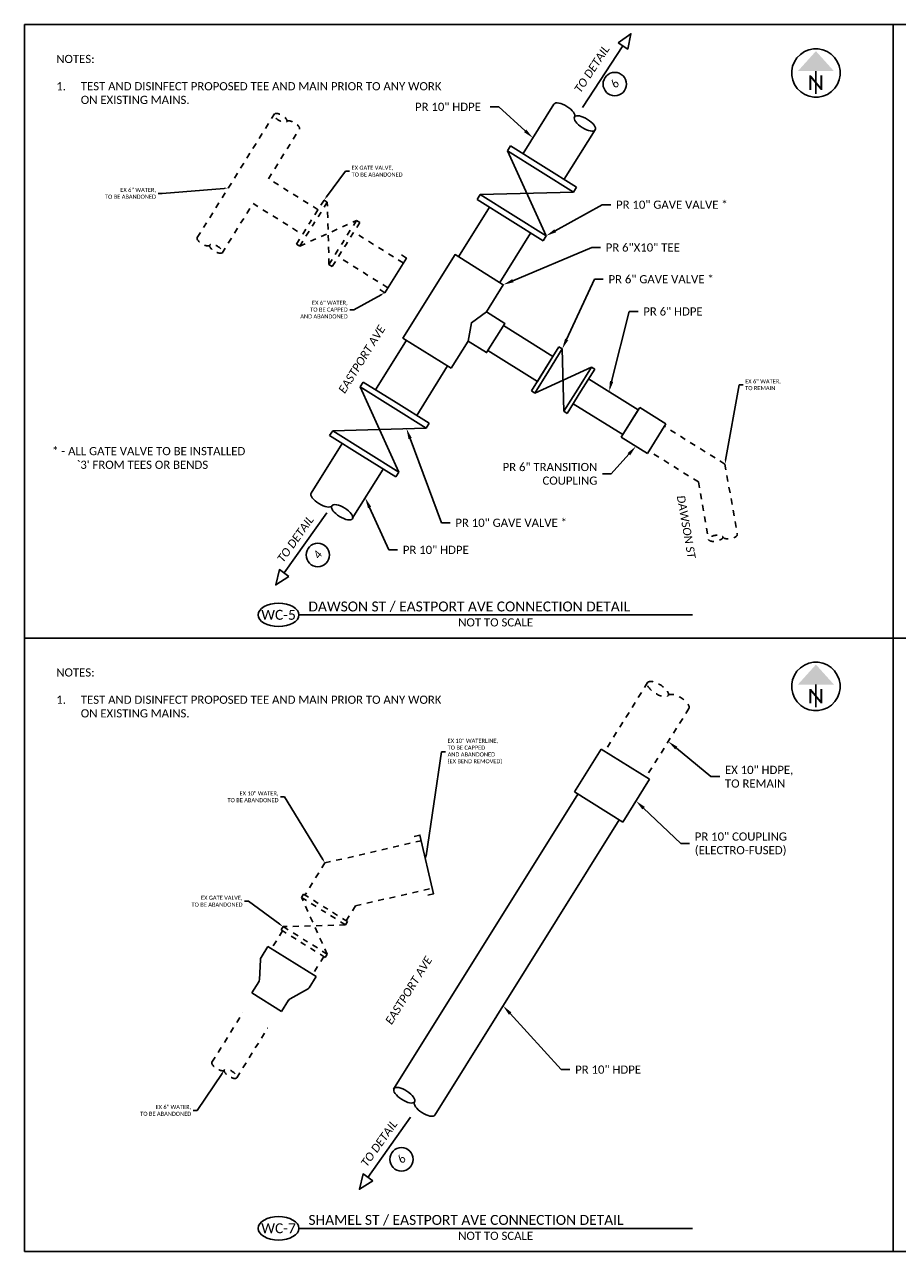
# Model space of a CAD drawing. Header units: feet. Extents: x 2205963 to 2207247, y 306378 to 307002.
# Tile 3 of 16: x 2207103 to 2207118, y 306936 to 306957. Entities that reach past the tile are written whole.
import ezdxf
from ezdxf import colors
from ezdxf.entities.mleader import LeaderData, LeaderLine
from ezdxf.enums import TextEntityAlignment as Align
from ezdxf.math import Vec2, Vec3

# ---------------------------------------------------------------- set-up
doc = ezdxf.new("R2010")
doc.units = ezdxf.units.FT
doc.header["$MEASUREMENT"] = 0
doc.linetypes.add('2', pattern=[0.1, 0.06, -0.04])
for name, color, linetype in [('SC_Scratch1', 7, 'Continuous'), ('SH_Border', 7, 'Continuous'), ('SH_Data', 7, 'Continuous'), ('SH_Text', 7, 'Continuous'), ('SH_TextM', 7, 'Continuous'), ('UT_P_Water_Cells', 133, 'Continuous'), ('UT_X_Water_Cells', 131, 'Continuous')]:
    doc.layers.add(name, color=color, linetype=linetype)
doc.styles.add('Font 70-Main Title', font='calibri.ttf', dxfattribs={"width": 1.15, "height": 0.25})
doc.styles.add('Slanted-Normal', font='calibrii.ttf', dxfattribs={"height": 0.14})
doc.styles.add('Straight Normal (0.14) Font 30', font='calibri.ttf', dxfattribs={"height": 0.14})
doc.styles.add('Straight Sub-Title (0.17) Font 30', font='calibri.ttf', dxfattribs={"height": 0.17})

# ---------------------------------------------------------------- blocks, each defined once
blk = doc.blocks.new('A$C7C301A5E')
for p, q in [((3.341, -1.126), (3.44, -1.126)), ((3.341, -1.126), (3.341, -1.793)), ((3.44, -2.46), (4.325, -1.126)), ((4.325, -2.46), (3.44, -1.126)), ((3.44, -1.126), (3.44, -1.793)), ((4.325, -1.126), (4.424, -1.126)), ((4.325, -1.126), (4.325, -1.793)), ((4.424, -1.126), (4.424, -1.793)), ((3.341, -2.46), (3.341, -1.793)), ((3.44, -2.46), (3.44, -1.793)), ((4.325, -2.46), (4.325, -1.793)), ((4.424, -2.46), (4.424, -1.793)), ((3.341, -2.46), (3.44, -2.46)), ((4.325, -2.46), (4.424, -2.46))]:
    blk.add_line(p, q)
blk = doc.blocks.new('end')
at = {"color": 0, "linetype": 'ByBlock'}
blk.add_ellipse((0, 0.75), major_axis=(0, 0.25), ratio=0.401763, dxfattribs=at)
at = {"color": 0, "linetype": 'ByBlock', "extrusion": (0, 0, -1)}
blk.add_ellipse((0, 0.25), major_axis=(0, -0.25), ratio=0.401763, start_param=3.141593, end_param=6.283185, dxfattribs=at)
blk = doc.blocks.new('pvcsch40-6cplg')
at = {"color": 0, "linetype": 'ByBlock'}
for p, q in [((0, 3.59375), (0, -3.59375)), ((0, 3.59375), (6.34375, 3.59375)), ((6.34375, 3.59375), (6.34375, -3.59375)), ((0, -3.59375), (6.34375, -3.59375))]:
    blk.add_line(p, q, dxfattribs=at)
blk = doc.blocks.new('A$C661E08C5')
at = {"layer": 'UT_X_Water_Cells', "linetype": '2'}
for p, q in [((0.187, 1.19), (-0.049, 0.813)), ((0.243, 1.155), (0.007, 0.778)), ((0.243, 1.155), (0.187, 1.19)), ((0.272, 0.088), (0.243, 1.155)), ((-0.228, 0.401), (0.743, 0.842)), ((0.743, 0.842), (0.508, 0.465)), ((0.799, 0.807), (0.743, 0.842)), ((-0.284, 0.436), (-0.049, 0.813)), ((-0.228, 0.401), (0.007, 0.778)), ((0.799, 0.807), (0.564, 0.43)), ((-0.228, 0.401), (-0.284, 0.436)), ((0.272, 0.088), (0.508, 0.465)), ((0.328, 0.053), (0.564, 0.43)), ((0.328, 0.053), (0.272, 0.088))]:
    blk.add_line(p, q, dxfattribs=at)
blk = doc.blocks.new('NARROW')
at = {"layer": 'SH_Data', "color": 7, "linetype": 'Continuous'}
blk.add_line((0, 0.033), (0, -0.354), dxfattribs=at)
blk.add_arc((0, 0), 0.415, 129.7798, 129.7633, dxfattribs=at)
blk.add_solid([(0, 0.374), (-0.308, 0.033), (0.308, 0.033)], dxfattribs=at)
at = {"layer": 'SH_Data', "color": 7, "linetype": 'Continuous', "style": 'Font 70-Main Title', "width": 1.15}
blk.add_text('N', height=0.25, dxfattribs=at).set_placement((-0.001, -0.166), align=Align.MIDDLE_CENTER)
blk = doc.blocks.new('pvcsch40-10cplg')
at = {"color": 0, "linetype": 'ByBlock'}
for p, q in [((0, 5.84375), (0, -5.84375)), ((10.375, 5.84375), (0, 5.84375)), ((10.375, 5.84375), (10.375, -5.84375)), ((10.375, -5.84375), (0, -5.84375))]:
    blk.add_line(p, q, dxfattribs=at)
blk = doc.blocks.new('A$Cdf5d6533')
at = {"color": 0, "linetype": 'ByBlock'}
for p, q in [((-0.2165, 0), (0.2165, 0)), ((-0.2165, -0.0989), (-0.2165, 0)), ((0.2165, -0.0989), (0.2165, 0)), ((-0.2122, -0.1152), (-0.1374, -0.2482)), ((0.2122, -0.1152), (0.1374, -0.2482)), ((-0.1331, -0.2645), (-0.1331, -0.3634)), ((0.1331, -0.2645), (0.1331, -0.3634)), ((-0.1331, -0.3634), (0.1331, -0.3634))]:
    blk.add_line(p, q, dxfattribs=at)
for centre, start, end in [((-0.1831, -0.0989), 180, 209.35775), ((0.1831, -0.0989), 330.64225, 0), ((-0.1665, -0.2645), 0, 29.35775), ((0.1665, -0.2645), 150.64225, 180)]:
    blk.add_arc(centre, 0.0333, start, end, dxfattribs=at)
blk = doc.blocks.new('pvcsch40-10x6red')
at = {"xscale": 26.99730021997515, "yscale": 26.99730021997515, "zscale": 26.99730021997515, "rotation": 90}
blk.add_blockref('A$Cdf5d6533', (0, 0), dxfattribs=at)

msp = doc.modelspace()

# ---------------------------------------------------------------- linework, layer by layer
at = {"layer": 'SC_Scratch1'}
for points in [[(2207103.433, 306957.046), (2207133.183, 306957.046)], [(2207103.433, 306957.046), (2207103.433, 306936.046)], [(2207103.433, 306936.046), (2207133.183, 306936.046)]]:
    msp.add_lwpolyline(points, dxfattribs=at)
at = {"layer": 'SH_Border'}
for points in [[(2207118.308, 306957.046), (2207118.308, 306936.046)], [(2207108.133, 306946.942), (2207114.87, 306946.942)], [(2207103.433, 306946.546), (2207133.183, 306946.546)], [(2207103.433, 306946.546), (2207133.183, 306946.546)], [(2207108.133, 306936.442), (2207114.87, 306936.442)]]:
    msp.add_lwpolyline(points, dxfattribs=at)
for centre in [(2207107.783, 306946.942), (2207107.783, 306936.442)]:
    msp.add_ellipse(centre, major_axis=(0.35, 0), ratio=0.571429, dxfattribs=at)
at = {"layer": 'SH_Text'}
for points in [[(2207113.597, 306956.735), (2207113.764, 306956.626), (2207113.818, 306956.89)], [(2207107.962, 306947.601), (2207107.799, 306947.717), (2207107.735, 306947.454)], [(2207109.395, 306937.258), (2207109.232, 306937.373), (2207109.168, 306937.111)]]:
    msp.add_lwpolyline(points, close=True, dxfattribs=at)
for points in [[(2207112.988, 306955.627), (2207113.68, 306956.681)], [(2207108.61, 306948.688), (2207107.881, 306947.659)], [(2207110.042, 306938.344), (2207109.313, 306937.315)]]:
    msp.add_lwpolyline(points, dxfattribs=at)
for centre in [(2207113.541, 306956.027), (2207108.455, 306947.967), (2207109.888, 306937.623)]:
    msp.add_circle(centre, 0.2, dxfattribs=at)
at = {"layer": 'UT_P_Water_Cells'}
for p, q in [((2207111.97, 306954.837), (2207112.5, 306955.685)), ((2207112.674, 306954.397), (2207113.204, 306955.245)), ((2207110.866, 306953.07), (2207111.396, 306953.918)), ((2207111.57, 306952.63), (2207112.1, 306953.478)), ((2207111.634, 306951.893), (2207112.482, 306951.363)), ((2207109.975, 306951.643), (2207109.445, 306950.795)), ((2207111.369, 306951.469), (2207112.217, 306950.939)), ((2207110.679, 306951.203), (2207110.149, 306950.355)), ((2207113.094, 306950.981), (2207113.942, 306950.451)), ((2207112.829, 306950.557), (2207113.677, 306950.027)), ((2207108.871, 306949.876), (2207108.341, 306949.028)), ((2207109.575, 306949.437), (2207109.045, 306948.589)), ((2207109.754, 306938.822), (2207112.911, 306943.875)), ((2207110.46, 306938.38), (2207113.618, 306943.433))]:
    msp.add_line(p, q, dxfattribs=at)
for points in [[(2207109.887, 306953.102), (2207109.972, 306953.049), (2207109.601, 306952.456), (2207109.516, 306952.509)], [(2207110.74, 306951.165), (2207109.914, 306951.681), (2207110.805, 306953.108), (2207111.631, 306952.592), (2207111.342, 306952.129), (2207111.658, 306951.932), (2207111.345, 306951.431), (2207111.029, 306951.628), (2207110.74, 306951.165)], [(2207111.342, 306952.129), (2207111.085, 306951.942), (2207111.029, 306951.628)], [(2207112.482, 306951.363), (2207112.217, 306950.939)], [(2207113.677, 306950.027), (2207113.942, 306950.451)], [(2207110.338, 306942.144), (2207110.435, 306942.167), (2207110.203, 306943.173), (2207110.105, 306943.151)]]:
    msp.add_lwpolyline(points, dxfattribs=at)
at = {"layer": 'UT_X_Water_Cells', "linetype": '2'}
for points in [[(2207106.392, 306953.4), (2207107.716, 306955.52)], [(2207108.459, 306953.877), (2207107.611, 306954.407), (2207108.14, 306955.255)], [(2207106.816, 306953.135), (2207107.346, 306953.983), (2207108.194, 306953.453)], [(2207109.919, 306952.965), (2207109.071, 306953.495)], [(2207109.654, 306952.541), (2207108.806, 306953.071)], [(2207115.428, 306949.523), (2207114.391, 306950.17)], [(2207114.974, 306949.217), (2207114.126, 306949.746)], [(2207115.428, 306949.523), (2207115.64, 306948.319)], [(2207114.974, 306949.217), (2207115.147, 306948.232)], [(2207114.103, 306945.782), (2207113.37, 306944.608)], [(2207114.81, 306945.34), (2207114.076, 306944.166)], [(2207108.577, 306942.696), (2207110.225, 306943.076)], [(2207108.577, 306942.696), (2207108.234, 306942.147)], [(2207109.101, 306941.961), (2207110.413, 306942.264)], [(2207109.101, 306941.961), (2207108.942, 306941.707)], [(2207107.852, 306941.534), (2207107.661, 306941.229)], [(2207108.559, 306941.094), (2207108.367, 306940.787)], [(2207106.643, 306939.285), (2207107.173, 306940.133)], [(2207107.067, 306939.02), (2207107.597, 306939.869)]]:
    msp.add_lwpolyline(points, dxfattribs=at)

# ---------------------------------------------------------------- block references
at = {"layer": 'SH_Text'}
for p in [(2207116.986, 306956.217), (2207116.986, 306945.717)]:
    msp.add_blockref('NARROW', p, dxfattribs=at)
at = {"layer": 'UT_P_Water_Cells'}
for name, p, xscale, yscale, zscale, rotation in [('end', (2207112.5, 306955.685), -0.8332823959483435, 0.8332823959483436, 0.8332823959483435, 237.8934599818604), ('A$C7C301A5E', (2207115.484, 306950.602), -0.6666666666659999, 0.6666666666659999, 0.6666666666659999, 328), ('pvcsch40-6cplg', (2207114.258, 306949.958), 0.08333333, 0.08333330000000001, 0.083333, 148), ('end', (2207108.341, 306949.028), 0.8332823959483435, 0.8332823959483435, 0.8332823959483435, 238.1065400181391), ('pvcsch40-10cplg', (2207113.265, 306943.654), 0.08333330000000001, 0.08333333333, 0.0833333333, 58), ('end', (2207110.46, 306938.38), -0.8332823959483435, 0.8332823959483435, 0.8332823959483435, 57.00000000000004)]:
    msp.add_blockref(name, p, dxfattribs=dict(at, xscale=xscale, yscale=yscale, zscale=zscale, rotation=rotation))
for name, p, rotation in [('A$C7C301A5E', (2207108.457, 306951.815), 57.99999999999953), ('A$C661E08C5', (2207109.018, 306941.365), 90.11461104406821)]:
    msp.add_blockref(name, p, dxfattribs=dict(at, rotation=rotation))
msp.add_blockref('A$C661E08C5', (2207108.375, 306952.852), dxfattribs=at)
at = {"layer": 'UT_P_Water_Cells', "xscale": -1, "rotation": 58.00000000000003}
msp.add_blockref('A$C7C301A5E', (2207110.047, 306954.358), dxfattribs=at)
at = {"layer": 'UT_X_Water_Cells', "linetype": '2', "ltscale": 0.083333}
for p, xscale, yscale, zscale, rotation in [((2207108.141, 306955.256), 0.4999999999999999, 0.4999999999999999, 0.4999999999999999, 59.33558895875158), ((2207106.391, 306953.399), 0.4999999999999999, 0.4999999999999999, 0.4999999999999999, 239.3355889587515), ((2207115.64, 306948.319), -0.4999999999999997, 0.4999999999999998, 0.5, 99.99999999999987), ((2207114.81, 306945.34), 0.8333333, 0.83333333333, 0.83333333, 58), ((2207106.643, 306939.285), 0.4999999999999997, 0.4999999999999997, 0.4999999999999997, 238)]:
    msp.add_blockref('end', p, dxfattribs=dict(at, xscale=xscale, yscale=yscale, zscale=zscale, rotation=rotation))
at = {"layer": 'UT_X_Water_Cells', "linetype": '2', "xscale": 0.08333333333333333, "yscale": 0.08333333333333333, "zscale": 0.08333333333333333, "rotation": 237.9999999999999}
msp.add_blockref('pvcsch40-10x6red', (2207108.014, 306941.008), dxfattribs=at)

# ---------------------------------------------------------------- texts
at = {"layer": 'SH_Border', "char_height": 0.14, "width": 2.9838, "attachment_point": 1, "style": 'Slanted-Normal'}
for s, insert, rotation in [('EASTPORT AVE', (2207108.798, 306950.793), 58), ('DAWSON ST', (2207114.74, 306948.998), 280), ('EASTPORT AVE', (2207109.601, 306939.991), 58)]:
    msp.add_mtext(s, dxfattribs=dict(at, insert=insert, rotation=rotation))
at = {"layer": 'SH_Text', "char_height": 0.14, "width": 1.05546, "attachment_point": 1, "style": 'Slanted-Normal'}
for s, insert, rotation in [('\\pxqc;TO DETAIL\\P\\P6', (2207112.8, 306955.883), 56.6962), ('\\pxqc;TO DETAIL\\P\\P4', (2207107.709, 306947.851), 54.5312), ('\\pxqc;TO DETAIL\\P\\P6', (2207109.142, 306937.507), 54.5312)]:
    msp.add_mtext(s, dxfattribs=dict(at, insert=insert, rotation=rotation))
at = {"layer": 'SH_Text'}
for s, insert, char_height, width, attachment_point, style in [('NOTES:\\P\\P\\pxi-3,l3,t3;1.^ITEST AND DISINFECT PROPOSED TEE AND MAIN PRIOR TO ANY WORK ON EXISTING MAINS.', (2207103.976, 306956.106), 0.14, 6.67388, 4, 'Straight Normal (0.14) Font 30'), ("* - ALL GATE VALVE TO BE INSTALLED\\P\\pxi3;`3' FROM TEES OR BENDS", (2207103.905, 306949.815), 0.14, 4.12497, 1, 'Straight Normal (0.14) Font 30'), ('DAWSON ST / EASTPORT AVE CONNECTION DETAIL', (2207108.295, 306947.171), 0.17, 6.53199, 1, 'Straight Sub-Title (0.17) Font 30'), ('WC-5', (2207107.783, 306946.942), 0.17, 1.76346, 5, 'Straight Sub-Title (0.17) Font 30'), ('NOT TO SCALE', (2207111.501, 306946.884), 0.14, 6.35975, 2, 'Straight Normal (0.14) Font 30'), ('NOTES:\\P\\P\\pxi-3,l3,t3;1.^ITEST AND DISINFECT PROPOSED TEE AND MAIN PRIOR TO ANY WORK ON EXISTING MAINS.', (2207103.976, 306945.606), 0.14, 6.67388, 4, 'Straight Normal (0.14) Font 30'), ('SHAMEL ST / EASTPORT AVE CONNECTION DETAIL', (2207108.295, 306936.671), 0.17, 6.53199, 1, 'Straight Sub-Title (0.17) Font 30'), ('WC-7', (2207107.783, 306936.442), 0.17, 1.76346, 5, 'Straight Sub-Title (0.17) Font 30'), ('NOT TO SCALE', (2207111.501, 306936.384), 0.14, 6.35975, 2, 'Straight Normal (0.14) Font 30')]:
    msp.add_mtext(s, dxfattribs=dict(at, insert=insert, char_height=char_height, width=width, attachment_point=attachment_point, style=style))

# ---------------------------------------------------------------- leaders
ml = msp.add_multileader_mtext('Standard', dxfattribs=at)
ml.set_content('PR 10" HDPE', color=256, style='Straight Normal (0.14) Font 30')
ml.set_leader_properties(color=9)
ml.build(insert=Vec2(0, 0))
ml.multileader.update_dxf_attribs({"text_left_attachment_type": 2, "text_right_attachment_type": 2, "dogleg_length": 0.15, "arrow_head_size": 0.18})
ctx = ml.context
ctx.base_point, ctx.char_height, ctx.arrow_head_size, ctx.landing_gap_size, ctx.plane_origin = Vec3(2207110.116, 306955.638), 0.14, 0.18, 0.09, Vec3(2207112.139, 306955.106)
ctx.left_attachment, ctx.right_attachment = 2, 2
notes = []
notes.append((ctx, [(0, (1, 1, 0), (2207111.556, 306955.638), (-1, 0), 0.15, [(0, [(2207112.139, 306955.106)], 0, [])])]))
ctx.mtext.insert, ctx.mtext.flow_direction = Vec3(2207110.12, 306955.708), 5
ml = msp.add_multileader_mtext('Standard', dxfattribs=at)
ml.set_content('PR 10" GAVE VALVE *', color=256, style='Straight Normal (0.14) Font 30')
ml.set_leader_properties(color=9)
ml.build(insert=Vec2(0, 0))
ml.multileader.update_dxf_attribs({"text_left_attachment_type": 2, "text_right_attachment_type": 2, "dogleg_length": 0.15, "arrow_head_size": 0.18})
ctx = ml.context
ctx.base_point, ctx.char_height, ctx.arrow_head_size, ctx.landing_gap_size, ctx.plane_origin = Vec3(2207113.473, 306953.963), 0.14, 0.18, 0.09, Vec3(2207112.251, 306953.682)
ctx.left_attachment, ctx.right_attachment = 2, 2
notes.append((ctx, [(0, (1, 1, 0), (2207113.323, 306953.963), (1, 0), 0.15, [(0, [(2207112.366, 306953.429)], 0, [])])]))
ctx.mtext.insert, ctx.mtext.flow_direction = Vec3(2207113.563, 306954.033), 5
ml = msp.add_multileader_mtext('Standard', dxfattribs=at)
ml.set_content('PR 6"X10" TEE', color=256, style='Straight Normal (0.14) Font 30')
ml.set_leader_properties(color=9)
ml.build(insert=Vec2(0, 0))
ml.multileader.update_dxf_attribs({"text_left_attachment_type": 2, "text_right_attachment_type": 2, "dogleg_length": 0.15, "arrow_head_size": 0.18})
ctx = ml.context
ctx.base_point, ctx.char_height, ctx.arrow_head_size, ctx.landing_gap_size, ctx.plane_origin = Vec3(2207113.296, 306953.231), 0.14, 0.18, 0.09, Vec3(2207111.496, 306952.376)
ctx.left_attachment, ctx.right_attachment = 2, 2
notes.append((ctx, [(0, (1, 1, 0), (2207113.146, 306953.231), (1, 0), 0.15, [(0, [(2207111.631, 306952.592)], 0, [])])]))
ctx.mtext.insert, ctx.mtext.flow_direction = Vec3(2207113.386, 306953.301), 5
ml = msp.add_multileader_mtext('Standard', dxfattribs=at)
ml.set_content('PR 6" GAVE VALVE *', color=256, style='Straight Normal (0.14) Font 30')
ml.set_leader_properties(color=9)
ml.build(insert=Vec2(0, 0))
ml.multileader.update_dxf_attribs({"text_left_attachment_type": 2, "text_right_attachment_type": 2, "dogleg_length": 0.15, "arrow_head_size": 0.18})
ctx = ml.context
ctx.base_point, ctx.char_height, ctx.arrow_head_size, ctx.landing_gap_size, ctx.plane_origin = Vec3(2207113.344, 306952.687), 0.14, 0.18, 0.09, Vec3(2207112.641, 306951.493)
ctx.left_attachment, ctx.right_attachment = 2, 2
notes.append((ctx, [(0, (1, 1, 0), (2207113.194, 306952.687), (1, 0), 0.15, [(0, [(2207112.641, 306951.493)], 0, [])])]))
ctx.mtext.insert, ctx.mtext.flow_direction = Vec3(2207113.434, 306952.757), 5
ml = msp.add_multileader_mtext('Standard', dxfattribs=at)
ml.set_content('PR 6" HDPE', color=256, style='Straight Normal (0.14) Font 30')
ml.set_leader_properties(color=9)
ml.build(insert=Vec2(0, 0))
ml.multileader.update_dxf_attribs({"text_left_attachment_type": 2, "text_right_attachment_type": 2, "dogleg_length": 0.15, "arrow_head_size": 0.18})
ctx = ml.context
ctx.base_point, ctx.char_height, ctx.arrow_head_size, ctx.landing_gap_size, ctx.plane_origin = Vec3(2207113.939, 306952.136), 0.14, 0.18, 0.09, Vec3(2207113.443, 306950.763)
ctx.left_attachment, ctx.right_attachment = 2, 2
notes.append((ctx, [(0, (1, 1, 0), (2207113.789, 306952.136), (1, 0), 0.15, [(0, [(2207113.443, 306950.763)], 0, [])])]))
ctx.mtext.insert, ctx.mtext.flow_direction = Vec3(2207114.029, 306952.206), 5
ml = msp.add_multileader_mtext('Standard', dxfattribs=at)
ml.set_content('PR 10" GAVE VALVE *', color=256, style='Straight Normal (0.14) Font 30')
ml.set_leader_properties(color=9)
ml.build(insert=Vec2(0, 0))
ml.multileader.update_dxf_attribs({"text_left_attachment_type": 2, "text_right_attachment_type": 2, "dogleg_length": 0.15, "arrow_head_size": 0.18})
ctx = ml.context
ctx.base_point, ctx.char_height, ctx.arrow_head_size, ctx.landing_gap_size, ctx.plane_origin = Vec3(2207110.721, 306948.519), 0.14, 0.18, 0.09, Vec3(2207109.974, 306950.129)
ctx.left_attachment, ctx.right_attachment = 2, 2
notes.append((ctx, [(0, (1, 1, 0), (2207110.571, 306948.519), (1, 0), 0.15, [(0, [(2207109.974, 306950.129)], 0, [])])]))
ctx.mtext.insert, ctx.mtext.flow_direction = Vec3(2207110.811, 306948.589), 5
ml = msp.add_multileader_mtext('Standard', dxfattribs=at)
ml.set_content('PR 6" TRANSITION\\PCOUPLING', color=256, style='Straight Normal (0.14) Font 30')
ml.set_leader_properties(color=9)
ml.build(insert=Vec2(0, 0))
ml.multileader.update_dxf_attribs({"text_left_attachment_type": 2, "text_right_attachment_type": 2, "dogleg_length": 0.15, "arrow_head_size": 0.18})
ctx = ml.context
ctx.base_point, ctx.char_height, ctx.arrow_head_size, ctx.landing_gap_size, ctx.plane_origin = Vec3(2207111.549, 306949.356), 0.14, 0.18, 0.09, Vec3(2207114.166, 306950.369)
ctx.left_attachment, ctx.right_attachment, ctx.text_align_type = 2, 2, 2
notes.append((ctx, [(1, (1, 1, 0), (2207113.482, 306949.356), (-1, 0), 0.15, [(0, [(2207113.903, 306949.827)], 0, [])])]))
ctx.mtext.insert, ctx.mtext.alignment, ctx.mtext.flow_direction = Vec3(2207113.242, 306949.543), 3, 5
ml = msp.add_multileader_mtext('Standard', dxfattribs=at)
ml.set_content('PR 10" HDPE', color=256, style='Straight Normal (0.14) Font 30')
ml.set_leader_properties(color=9)
ml.build(insert=Vec2(0, 0))
ml.multileader.update_dxf_attribs({"text_left_attachment_type": 2, "text_right_attachment_type": 2, "dogleg_length": 0.15, "arrow_head_size": 0.18})
ctx = ml.context
ctx.base_point, ctx.char_height, ctx.arrow_head_size, ctx.landing_gap_size, ctx.plane_origin = Vec3(2207109.822, 306948.055), 0.14, 0.18, 0.09, Vec3(2207109.267, 306948.945)
ctx.left_attachment, ctx.right_attachment = 2, 2
notes.append((ctx, [(0, (1, 1, 0), (2207109.672, 306948.055), (1, 0), 0.15, [(0, [(2207109.267, 306948.945)], 0, [])])]))
ctx.mtext.insert, ctx.mtext.flow_direction = Vec3(2207109.912, 306948.125), 5
ml = msp.add_multileader_mtext('Standard', dxfattribs=at)
ml.set_content('EX 10" HDPE,\\PTO REMAIN', color=256, style='Straight Normal (0.14) Font 30')
ml.set_leader_properties(color=9)
ml.build(insert=Vec2(0, 0))
ml.multileader.update_dxf_attribs({"text_left_attachment_type": 2, "text_right_attachment_type": 2, "dogleg_length": 0.15, "arrow_head_size": 0.18})
ctx = ml.context
ctx.base_point, ctx.char_height, ctx.arrow_head_size, ctx.landing_gap_size, ctx.plane_origin = Vec3(2207115.338, 306944.173), 0.14, 0.18, 0.09, Vec3(2207114.457, 306944.776)
ctx.left_attachment, ctx.right_attachment = 2, 2
notes.append((ctx, [(0, (1, 1, 0), (2207115.188, 306944.173), (1, 0), 0.15, [(0, [(2207114.457, 306944.776)], 0, [])])]))
ctx.mtext.insert, ctx.mtext.flow_direction = Vec3(2207115.428, 306944.359), 5
ml = msp.add_multileader_mtext('Standard', dxfattribs=at)
ml.set_content('PR 10" COUPLING\\P(ELECTRO-FUSED)', color=256, style='Straight Normal (0.14) Font 30')
ml.set_leader_properties(color=9)
ml.build(insert=Vec2(0, 0))
ml.multileader.update_dxf_attribs({"text_left_attachment_type": 2, "text_right_attachment_type": 2, "dogleg_length": 0.15, "arrow_head_size": 0.18})
ctx = ml.context
ctx.base_point, ctx.char_height, ctx.arrow_head_size, ctx.landing_gap_size, ctx.plane_origin = Vec3(2207114.821, 306943.031), 0.14, 0.18, 0.09, Vec3(2207113.904, 306943.758)
ctx.left_attachment, ctx.right_attachment = 2, 2
notes.append((ctx, [(0, (1, 1, 0), (2207114.671, 306943.031), (1, 0), 0.15, [(0, [(2207113.904, 306943.758)], 0, [])])]))
ctx.mtext.insert, ctx.mtext.flow_direction = Vec3(2207114.911, 306943.218), 5
ml = msp.add_multileader_mtext('Standard', dxfattribs=at)
ml.set_content('PR 10" HDPE', color=256, style='Straight Normal (0.14) Font 30')
ml.set_leader_properties(color=9)
ml.build(insert=Vec2(0, 0))
ml.multileader.update_dxf_attribs({"text_left_attachment_type": 2, "text_right_attachment_type": 2, "dogleg_length": 0.15, "arrow_head_size": 0.18})
ctx = ml.context
ctx.base_point, ctx.char_height, ctx.arrow_head_size, ctx.landing_gap_size, ctx.plane_origin = Vec3(2207112.773, 306939.159), 0.14, 0.18, 0.09, Vec3(2207111.629, 306940.25)
ctx.left_attachment, ctx.right_attachment = 2, 2
notes.append((ctx, [(0, (1, 1, 0), (2207112.623, 306939.159), (1, 0), 0.15, [(0, [(2207111.629, 306940.25)], 0, [])])]))
ctx.mtext.insert, ctx.mtext.flow_direction = Vec3(2207112.863, 306939.229), 5
at = {"layer": 'SH_TextM'}
ml = msp.add_multileader_mtext('Standard', dxfattribs=at)
ml.set_content('EX GATE VALVE,\\PTO BE ABANDONED', color=256, style='Straight Normal (0.14) Font 30')
ml.set_leader_properties(color=9)
ml.build(insert=Vec2(0, 0))
ml.multileader.update_dxf_attribs({"text_left_attachment_type": 2, "text_right_attachment_type": 2, "dogleg_length": 0.14, "arrow_head_size": 0.07, "scale": 0.5})
ctx = ml.context
ctx.base_point, ctx.scale, ctx.char_height, ctx.arrow_head_size, ctx.landing_gap_size, ctx.plane_origin = Vec3(2207108.999, 306954.536), 0.5, 0.07, 0.07, 0.035, Vec3(2207108.562, 306954.042)
ctx.left_attachment, ctx.right_attachment = 2, 2
notes.append((ctx, [(0, (1, 1, 0), (2207108.929, 306954.536), (1, 0), 0.07, [(0, [(2207108.562, 306954.042)], 0, [])])]))
ctx.mtext.insert, ctx.mtext.flow_direction = Vec3(2207109.034, 306954.63), 5
ml = msp.add_multileader_mtext('Standard', dxfattribs=at)
ml.set_content('EX 6" WATER,\\PTO BE ABANDONED', color=256, style='Straight Normal (0.14) Font 30')
ml.set_leader_properties(color=9)
ml.build(insert=Vec2(0, 0))
ml.multileader.update_dxf_attribs({"text_left_attachment_type": 2, "text_right_attachment_type": 2, "dogleg_length": 0.14, "arrow_head_size": 0.07, "scale": 0.5})
ctx = ml.context
ctx.base_point, ctx.scale, ctx.char_height, ctx.arrow_head_size, ctx.landing_gap_size, ctx.plane_origin = Vec3(2207104.772, 306954.156), 0.5, 0.07, 0.07, 0.035, Vec3(2207106.355, 306953.009)
ctx.left_attachment, ctx.right_attachment, ctx.text_align_type = 2, 2, 2
notes.append((ctx, [(0, (1, 1, 0), (2207105.789, 306954.156), (-1, 0), 0.07, [(0, [(2207106.922, 306954.248)], 0, [])])]))
ctx.mtext.insert, ctx.mtext.alignment, ctx.mtext.flow_direction = Vec3(2207105.684, 306954.251), 3, 5
ml = msp.add_multileader_mtext('Standard', dxfattribs=at)
ml.set_content('EX 6" WATER,\\PTO BE CAPPED\\PAND ABANDONED', color=256, style='Straight Normal (0.14) Font 30')
ml.set_leader_properties(color=9)
ml.build(insert=Vec2(0, 0))
ml.multileader.update_dxf_attribs({"text_left_attachment_type": 2, "text_right_attachment_type": 2, "dogleg_length": 0.14, "arrow_head_size": 0.07, "scale": 0.5})
ctx = ml.context
ctx.base_point, ctx.scale, ctx.char_height, ctx.arrow_head_size, ctx.landing_gap_size, ctx.plane_origin = Vec3(2207108.118, 306952.166), 0.5, 0.07, 0.07, 0.035, Vec3(2207109.601, 306952.456)
ctx.left_attachment, ctx.right_attachment, ctx.text_align_type = 2, 2, 2
notes.append((ctx, [(0, (1, 1, 0), (2207109.072, 306952.166), (-1, 0), 0.07, [(0, [(2207109.601, 306952.456)], 0, [])])]))
ctx.mtext.insert, ctx.mtext.alignment, ctx.mtext.flow_direction = Vec3(2207108.967, 306952.319), 3, 5
ml = msp.add_multileader_mtext('Standard', dxfattribs=at)
ml.set_content('EX 6" WATER,\\PTO REMAIN', color=256, style='Straight Normal (0.14) Font 30')
ml.set_leader_properties(color=9)
ml.build(insert=Vec2(0, 0))
ml.multileader.update_dxf_attribs({"text_left_attachment_type": 2, "text_right_attachment_type": 2, "dogleg_length": 0.14, "arrow_head_size": 0.07, "scale": 0.5})
ctx = ml.context
ctx.base_point, ctx.scale, ctx.char_height, ctx.arrow_head_size, ctx.landing_gap_size, ctx.plane_origin = Vec3(2207115.739, 306950.881), 0.5, 0.07, 0.07, 0.035, Vec3(2207117.907, 306951.171)
ctx.left_attachment, ctx.right_attachment = 2, 2
notes.append((ctx, [(1, (1, 1, 0), (2207115.669, 306950.881), (1, 0), 0.07, [(0, [(2207115.428, 306949.523)], 0, [])])]))
ctx.mtext.insert, ctx.mtext.flow_direction = Vec3(2207115.774, 306950.975), 5
ml = msp.add_multileader_mtext('Standard', dxfattribs=at)
ml.set_content('EX 10" WATERLINE,\\PTO BE CAPPED\\PAND ABANDONED\\P(EX BEND REMOVED)', color=256, style='Straight Normal (0.14) Font 30')
ml.set_leader_properties(color=9)
ml.build(insert=Vec2(0, 0))
ml.multileader.update_dxf_attribs({"text_left_attachment_type": 2, "text_right_attachment_type": 2, "dogleg_length": 0.14, "arrow_head_size": 0.07, "scale": 0.5})
ctx = ml.context
ctx.base_point, ctx.scale, ctx.char_height, ctx.arrow_head_size, ctx.landing_gap_size, ctx.plane_origin = Vec3(2207110.644, 306944.599), 0.5, 0.07, 0.07, 0.035, Vec3(2207110.795, 306944.684)
ctx.left_attachment, ctx.right_attachment = 2, 2
notes.append((ctx, [(1, (1, 1, 0), (2207110.574, 306944.599), (1, 0), 0.07, [(0, [(2207110.301, 306942.75)], 0, [])])]))
ctx.mtext.insert, ctx.mtext.flow_direction = Vec3(2207110.679, 306944.822), 5
ml = msp.add_multileader_mtext('Standard', dxfattribs=at)
ml.set_content('EX 10" WATER,\\PTO BE ABANDONED', color=256, style='Straight Normal (0.14) Font 30')
ml.set_leader_properties(color=9)
ml.build(insert=Vec2(0, 0))
ml.multileader.update_dxf_attribs({"text_left_attachment_type": 2, "text_right_attachment_type": 2, "dogleg_length": 0.14, "arrow_head_size": 0.07, "scale": 0.5})
ctx = ml.context
ctx.base_point, ctx.scale, ctx.char_height, ctx.arrow_head_size, ctx.landing_gap_size, ctx.plane_origin = Vec3(2207106.87, 306943.827), 0.5, 0.07, 0.07, 0.035, Vec3(2207108.844, 306946.454)
ctx.left_attachment, ctx.right_attachment, ctx.text_align_type = 2, 2, 2
notes.append((ctx, [(0, (1, 1, 0), (2207107.887, 306943.827), (-1, 0), 0.07, [(0, [(2207108.577, 306942.696)], 0, [])])]))
ctx.mtext.insert, ctx.mtext.alignment, ctx.mtext.flow_direction = Vec3(2207107.782, 306943.922), 3, 5
ml = msp.add_multileader_mtext('Standard', dxfattribs=at)
ml.set_content('EX GATE VALVE,\\PTO BE ABANDONED', color=256, style='Straight Normal (0.14) Font 30')
ml.set_leader_properties(color=9)
ml.build(insert=Vec2(0, 0))
ml.multileader.update_dxf_attribs({"text_left_attachment_type": 2, "text_right_attachment_type": 2, "dogleg_length": 0.14, "arrow_head_size": 0.07, "scale": 0.5})
ctx = ml.context
ctx.base_point, ctx.scale, ctx.char_height, ctx.arrow_head_size, ctx.landing_gap_size, ctx.plane_origin = Vec3(2207106.253, 306942.04), 0.5, 0.07, 0.07, 0.035, Vec3(2207105.443, 306942.059)
ctx.left_attachment, ctx.right_attachment, ctx.text_align_type = 2, 2, 2
notes.append((ctx, [(1, (1, 1, 0), (2207107.271, 306942.04), (-1, 0), 0.07, [(0, [(2207107.862, 306941.605)], 0, [])])]))
ctx.mtext.insert, ctx.mtext.alignment, ctx.mtext.flow_direction = Vec3(2207107.166, 306942.135), 3, 5
ml = msp.add_multileader_mtext('Standard', dxfattribs=at)
ml.set_content('EX 6" WATER,\\PTO BE ABANDONED', color=256, style='Straight Normal (0.14) Font 30')
ml.set_leader_properties(color=9)
ml.build(insert=Vec2(0, 0))
ml.multileader.update_dxf_attribs({"text_left_attachment_type": 2, "text_right_attachment_type": 2, "dogleg_length": 0.14, "arrow_head_size": 0.07, "scale": 0.5})
ctx = ml.context
ctx.base_point, ctx.scale, ctx.char_height, ctx.arrow_head_size, ctx.landing_gap_size, ctx.plane_origin = Vec3(2207105.375, 306938.46), 0.5, 0.07, 0.07, 0.035, Vec3(2207107.349, 306941.087)
ctx.left_attachment, ctx.right_attachment, ctx.text_align_type = 2, 2, 2
notes.append((ctx, [(0, (1, 1, 0), (2207106.392, 306938.46), (-1, 0), 0.07, [(0, [(2207106.855, 306939.153)], 0, [])])]))
ctx.mtext.insert, ctx.mtext.alignment, ctx.mtext.flow_direction = Vec3(2207106.287, 306938.554), 3, 5
for ctx, leaders in notes:
    for number, flags, end, landing, length, lines in leaders:
        leader = LeaderData()
        leader.index, (leader.has_last_leader_line, leader.has_dogleg_vector, leader.attachment_direction) = number, flags
        leader.last_leader_point, leader.dogleg_vector, leader.dogleg_length = Vec3(end), Vec3(landing), length
        for number, points, colour, breaks in lines:
            line = LeaderLine()
            line.index, line.vertices, line.color, line.breaks = number, Vec3.list(points), colors.encode_raw_color(colour), breaks
            leader.lines.append(line)
        ctx.leaders.append(leader)

doc.saveas('drawing.dxf')
